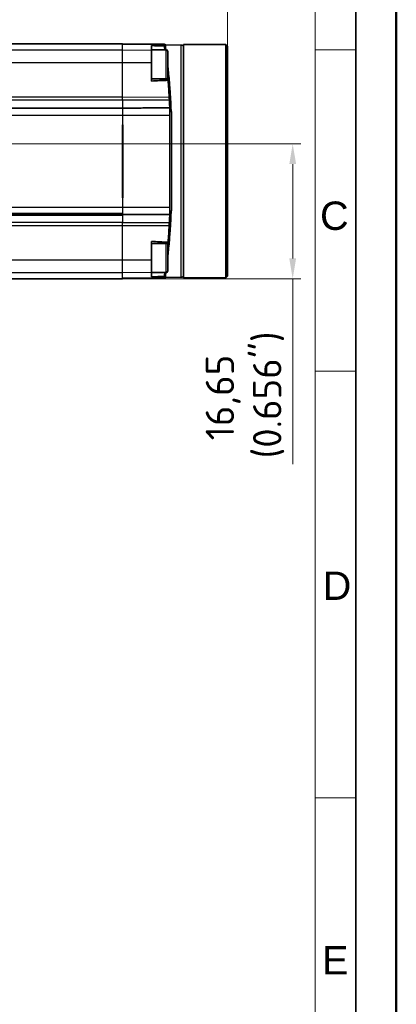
# Model space of a CAD drawing. Header units: millimetres. Extents: x 0 to 420, y 0 to 297.
# Tile 31 of 46: x 374 to 420, y 70 to 192. Entities that reach past the tile are written whole.
import ezdxf

# ---------------------------------------------------------------- set-up
doc = ezdxf.new("R2010")
doc.units = ezdxf.units.MM
doc.layers.get('0').update_dxf_attribs({"lineweight": 25})
for name, color, linetype, lineweight in [('001', 7, 'Continuous', 50), ('Bemaßung (ISO)', 7, 'Continuous', 18), ('Rahmen (ISO)', 7, 'Continuous', 70), ('Sichtbar (ISO)', 7, 'Continuous', 35), ('Sichtbar schmal (ISO)', 7, 'Continuous', 25)]:
    doc.layers.add(name, color=color, linetype=linetype, lineweight=lineweight)
doc.layers.add('Symbole(DIN)', color=3, linetype='Continuous', lineweight=25, true_color=0x00ff00)
doc.styles.add('Aktuell-DIN', font='arial.ttf')
doc.styles.add('Notiztext (DIN)', font='isocpeur.ttf')
doc.dimstyles.new('Standard (DIN)', dxfattribs={"dimtxt": 3.5, "dimasz": 2.5, "dimexe": 1, "dimexo": 0, "dimgap": 0.7, "dimtad": 1, "dimtoh": 1, "dimrnd": 1e-08, "dimtxsty": 'Notiztext (DIN)', "dimcen": 0.09, "dimdle": 10, "dimclrd": 256, "dimclre": 256, "dimclrt": 256, "dimazin": 2, "dimtfac": 0.514286, "dimtdec": 4, "dimtmove": 0, "dimatfit": 3, "dimfxl": 1, "dimtolj": 1, "dimlwd": -1, "dimlwe": -1, "dimarcsym": 0})

# ---------------------------------------------------------------- blocks, each defined once
blk = doc.blocks.new('*D24')
at = {"layer": 'Bemaßung (ISO)', "transparency": 16777216}
for p, q in [((363.9, 176.57), (408.22, 176.57)), ((407.22, 174.07), (407.22, 162.42)), ((386.2, 159.92), (408.22, 159.92)), ((407.22, 159.92), (407.22, 137.04))]:
    blk.add_line(p, q, dxfattribs=at)
for points in [[(406.8, 174.07), (407.64, 174.07), (407.22, 176.57)], [(406.8, 162.42), (407.64, 162.42), (407.22, 159.92)]]:
    blk.add_solid(points, dxfattribs=at)
at = {"layer": 'Defpoints', "color": 0, "transparency": 16777216}
for p in [(363.9, 176.57), (386.2, 159.92), (407.22, 159.92)]:
    blk.add_point(p, dxfattribs=at)
at = {"layer": 'Bemaßung (ISO)', "transparency": 16777216, "insert": (396.49, 137.74), "char_height": 3.5, "attachment_point": 1, "rotation": 90, "style": 'Notiztext (DIN)'}
blk.add_mtext('\\A1;{ }16,65{\\P(0.656")}', dxfattribs=at)
blk = doc.blocks.new('*D25')
at = {"layer": 'Bemaßung (ISO)', "transparency": 16777216}
for p, q in [((358.4, 183.07), (358.4, 196.36)), ((399.17, 188.62), (399.17, 196.36)), ((360.9, 195.36), (396.67, 195.36))]:
    blk.add_line(p, q, dxfattribs=at)
for points in [[(360.9, 195.77), (360.9, 194.94), (358.4, 195.36)], [(396.67, 195.77), (396.67, 194.94), (399.17, 195.36)]]:
    blk.add_solid(points, dxfattribs=at)
at = {"layer": 'Defpoints', "color": 0, "transparency": 16777216}
for p in [(399.17, 195.36), (399.17, 188.62), (358.4, 183.07)]:
    blk.add_point(p, dxfattribs=at)
at = {"layer": 'Bemaßung (ISO)', "transparency": 16777216, "insert": (371.61, 206.09), "char_height": 3.5, "attachment_point": 1, "style": 'Notiztext (DIN)'}
blk.add_mtext('\\A1;{ }40,8{ \\P(1.382")}', dxfattribs=at)
blk = doc.blocks.new('Ränder Basler-A3')
at = {"layer": '001'}
blk.add_line((420, 297), (420, 0), dxfattribs=at)
at = {"layer": '001', "color": 7, "linetype": 'Continuous', "lineweight": 35}
blk.add_line((415, 292), (415, 5), dxfattribs=at)
at = {"layer": '001', "color": 7, "linetype": 'Continuous', "lineweight": 18}
blk.add_line((410, 287), (410, 5), dxfattribs=at)
at = {"layer": 'Rahmen (ISO)', "color": 7, "linetype": 'Continuous', "lineweight": 18}
for p, q in [((415, 188.16), (410, 188.16)), ((415, 148.5), (410, 148.5)), ((415, 95.83), (410, 95.83))]:
    blk.add_line(p, q, dxfattribs=at)
at = {"layer": 'Symbole(DIN)', "color": 250, "true_color": 0x3f3f3f, "char_height": 3.5, "attachment_point": 4, "style": 'Aktuell-DIN'}
for s, insert in [('\\fArial|b0|i0;C', (410.59, 167.67)), ('\\fArial|b0|i0;D', (410.92, 122.02)), ('\\fArial|b0|i0;E', (410.84, 75.79))]:
    blk.add_mtext(s, dxfattribs=dict(at, insert=insert))

msp = doc.modelspace()

# ---------------------------------------------------------------- linework, layer by layer
at = {"layer": 'Sichtbar (ISO)'}
for p, q in [((291.205, 188.923), (386.205, 188.923)), ((386.205, 188.923), (386.205, 188.863)), ((389.805, 188.691), (389.805, 188.114)), ((390.788, 188.863), (391.359, 188.856)), ((391.358, 188.863), (390.788, 188.863)), ((393.47, 188.758), (391.539, 188.791)), ((393.765, 160.023), (393.765, 188.823)), ((393.765, 188.823), (398.975, 188.823)), ((398.975, 160.023), (398.975, 188.823)), ((399.175, 188.623), (398.975, 188.823)), ((399.175, 188.623), (399.175, 160.223)), ((391.605, 188.173), (389.805, 188.173)), ((389.805, 188.114), (389.805, 186.598)), ((391.805, 187.973), (391.805, 184.583)), ((389.805, 186.598), (389.805, 184.322)), ((363.405, 180.985), (386.205, 180.985)), ((392.053, 180.113), (392.053, 180.639)), ((392.053, 168.733), (392.053, 180.113)), ((386.205, 169.923), (386.205, 178.923)), ((386.205, 178.923), (386.255, 178.923)), ((386.255, 178.923), (386.255, 169.923)), ((386.255, 169.923), (386.205, 169.923)), ((291.205, 167.861), (386.205, 167.861)), ((386.205, 167.761), (364.56, 167.761)), ((386.205, 167.998), (386.205, 167.861)), ((386.205, 167.861), (386.205, 167.761)), ((392.053, 168.207), (392.053, 168.733)), ((389.805, 164.524), (389.805, 162.249)), ((391.805, 164.263), (391.805, 160.873)), ((389.805, 162.249), (389.805, 160.733)), ((389.805, 160.733), (389.805, 160.156)), ((391.605, 160.673), (389.805, 160.673)), ((311.705, 159.923), (386.205, 159.923)), ((386.205, 159.983), (386.205, 159.923)), ((390.788, 159.983), (391.359, 159.991)), ((390.788, 159.983), (391.358, 159.983)), ((393.47, 160.089), (391.539, 160.055)), ((393.765, 160.023), (398.975, 160.023)), ((399.175, 160.223), (398.975, 160.023))]:
    msp.add_line(p, q, dxfattribs=at)
for centre, radius, start, end in [((391.542, 188.991), 0.2, 219.81893, 269), ((393.465, 188.458), 0.3, 0, 89), ((391.605, 187.973), 0.2, 0, 90), ((289.18, 176.053), 103, 3.16799, 3.30421), ((372.053, 180.639), 20, 1.03979, 3.16799), ((372.053, 168.207), 20, 356.83201, 358.96021), ((289.18, 172.794), 103, 356.69579, 356.83201), ((391.605, 160.873), 0.2, 270, 0), ((391.542, 159.855), 0.2, 91, 140.18107), ((393.465, 160.389), 0.3, 271, 0)]:
    msp.add_arc(centre, radius, start, end, dxfattribs=at)
for points, weights in [([(390.788, 188.863), (390.788, 188.863), (386.205, 188.863)], [1.00195671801, 1.00195671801, 1]), ([(386.205, 159.983), (390.788, 159.983), (390.788, 159.983)], [1, 1.00195671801, 1.00195671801])]:
    msp.add_rational_spline(points, weights, degree=2, dxfattribs=at)
for points, degree in [([(389.805, 188.691), (390.271, 188.679), (390.896, 188.667), (391.386, 188.658)], 3), ([(391.359, 188.856), (391.359, 188.856), (391.359, 188.858), (391.358, 188.863)], 3), ([(391.386, 188.658), (391.368, 188.792), (391.359, 188.856), (391.359, 188.856)], 3), ([(391.805, 184.832), (391.812, 184.745), (391.819, 184.661), (391.826, 184.583)], 3), ([(389.805, 184.603), (390.479, 184.596), (391.152, 184.589), (391.826, 184.583)], 3), ([(391.84, 184.411), (391.215, 184.394), (390.381, 184.366), (389.805, 184.322)], 3), ([(391.987, 182.345), (391.945, 183.032), (391.896, 183.722), (391.84, 184.411)], 3), ([(392.009, 181.989), (392.002, 182.106), (391.995, 182.225), (391.987, 182.345)], 3), ([(386.205, 180.985), (389.098, 180.994), (392.05, 181.002)], 2), ([(386.205, 167.861), (389.098, 167.853), (392.05, 167.844)], 2), ([(391.987, 166.501), (391.995, 166.621), (392.002, 166.74), (392.009, 166.857)], 3), ([(391.84, 164.435), (391.896, 165.125), (391.945, 165.814), (391.987, 166.501)], 3), ([(389.805, 164.524), (390.381, 164.481), (391.215, 164.452), (391.84, 164.435)], 3), ([(391.826, 164.264), (391.152, 164.257), (390.479, 164.25), (389.805, 164.243)], 3), ([(391.826, 164.264), (391.819, 164.185), (391.812, 164.102), (391.805, 164.014)], 3), ([(391.386, 160.189), (390.896, 160.18), (390.271, 160.168), (389.805, 160.156)], 3), ([(391.358, 159.983), (391.359, 159.988), (391.359, 159.991), (391.359, 159.991)], 3), ([(391.359, 159.991), (391.359, 159.991), (391.368, 160.055), (391.386, 160.189)], 3)]:
    msp.add_open_spline(points, degree=degree, dxfattribs=at)
for points, knots in [([(391.389, 188.863), (391.389, 188.863), (391.389, 188.863), (391.389, 188.863), (391.389, 188.863), (391.388, 188.863), (391.388, 188.863), (391.383, 188.863), (391.369, 188.863), (391.36, 188.863), (391.358, 188.863), (391.358, 188.863)], [-0.16687028, -0.16687028, -0.16687028, -0.16687028, -0.16328395, -0.16328395, -0.15669863, -0.15669863, -0.14311359, -0.14311359, -0.03850672, -0.03850672, 0, 0, 0, 0]), ([(391.386, 188.658), (391.389, 188.634), (391.393, 188.605), (391.403, 188.529), (391.409, 188.478), (391.423, 188.372), (391.43, 188.317), (391.441, 188.232), (391.445, 188.202), (391.449, 188.173)], [0.022310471, 0.022310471, 0.022310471, 0.022310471, 0.034901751, 0.034901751, 0.051939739, 0.051939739, 0.06849074, 0.06849074, 0.077714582, 0.077714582, 0.077714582, 0.077714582]), ([(391.826, 184.583), (391.826, 184.583), (391.826, 184.58), (391.827, 184.57), (391.828, 184.561), (391.829, 184.55)], [0.022227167, 0.022227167, 0.022227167, 0.022227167, 0.030577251, 0.030577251, 0.039563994, 0.039563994, 0.039563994, 0.039563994]), ([(391.829, 184.55), (391.831, 184.528), (391.833, 184.497), (391.838, 184.443), (391.839, 184.427), (391.84, 184.411)], [0.000458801, 0.000458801, 0.000458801, 0.000458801, 0.017595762, 0.017595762, 0.023732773, 0.023732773, 0.023732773, 0.023732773]), ([(392.053, 180.639), (392.053, 180.73), (392.052, 180.82), (392.051, 180.94), (392.05, 180.971), (392.05, 181.002)], [0.99079288, 0.99079288, 0.99079288, 0.99079288, 1.01750739, 1.01750739, 1.027281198, 1.027281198, 1.027281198, 1.027281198]), ([(392.05, 167.844), (392.05, 167.875), (392.051, 167.907), (392.052, 168.026), (392.053, 168.116), (392.053, 168.207)], [0.851083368, 0.851083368, 0.851083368, 0.851083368, 0.860857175, 0.860857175, 0.887571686, 0.887571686, 0.887571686, 0.887571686]), ([(391.829, 164.297), (391.828, 164.281), (391.827, 164.271), (391.826, 164.265), (391.826, 164.264), (391.826, 164.264)], [0.004631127, 0.004631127, 0.004631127, 0.004631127, 0.016703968, 0.016703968, 0.021950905, 0.021950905, 0.021950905, 0.021950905]), ([(391.84, 164.435), (391.839, 164.416), (391.837, 164.397), (391.833, 164.345), (391.83, 164.316), (391.829, 164.297)], [0.026411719, 0.026411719, 0.026411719, 0.026411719, 0.033955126, 0.033955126, 0.049696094, 0.049696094, 0.049696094, 0.049696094]), ([(391.449, 160.673), (391.443, 160.627), (391.436, 160.578), (391.423, 160.472), (391.415, 160.414), (391.402, 160.31), (391.395, 160.263), (391.389, 160.212), (391.387, 160.2), (391.386, 160.189)], [0.012444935, 0.012444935, 0.012444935, 0.012444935, 0.020618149, 0.020618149, 0.03045675, 0.03045675, 0.040109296, 0.040109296, 0.043289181, 0.043289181, 0.043289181, 0.043289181]), ([(391.358, 159.983), (391.358, 159.983), (391.365, 159.983), (391.376, 159.983), (391.382, 159.983), (391.386, 159.983), (391.387, 159.983), (391.388, 159.983), (391.388, 159.983), (391.389, 159.983), (391.389, 159.983), (391.389, 159.983), (391.389, 159.983), (391.389, 159.983)], [-0.32837237, -0.32837237, -0.32837237, -0.32837237, -0.25674754, -0.25674754, -0.20323677, -0.20323677, -0.18370727, -0.18370727, -0.17417761, -0.17417761, -0.16844015, -0.16844015, -0.16686948, -0.16686948, -0.16686948, -0.16686948])]:
    msp.add_open_spline(points, degree=3, knots=knots, dxfattribs=at)
at = {"layer": 'Sichtbar schmal (ISO)'}
for p, q in [((386.205, 188.159), (386.205, 188.863)), ((393.47, 160.089), (393.47, 188.758)), ((291.205, 188.159), (386.205, 188.159)), ((386.205, 186.608), (386.205, 188.159)), ((386.205, 188.159), (389.805, 188.114)), ((391.605, 184.585), (391.605, 188.173)), ((291.205, 186.608), (386.205, 186.608)), ((386.205, 182.352), (386.205, 186.608)), ((386.205, 186.608), (389.805, 186.598)), ((362.126, 182.352), (386.205, 182.352)), ((386.205, 181.989), (386.205, 182.352)), ((386.205, 182.352), (391.987, 182.345)), ((362.489, 181.989), (386.205, 181.989)), ((386.205, 181.989), (386.205, 180.985)), ((386.205, 181.989), (392.009, 181.989)), ((363.405, 180.113), (386.205, 180.113)), ((386.205, 180.985), (386.205, 180.113)), ((386.205, 180.113), (386.205, 178.923)), ((386.205, 180.113), (392.053, 180.113)), ((392.25, 180.554), (392.25, 168.292)), ((386.205, 169.923), (386.205, 168.733)), ((291.205, 168.733), (386.205, 168.733)), ((291.205, 167.998), (386.205, 167.998)), ((386.205, 168.733), (386.205, 167.998)), ((386.205, 168.733), (392.053, 168.733)), ((386.205, 167.761), (386.205, 166.857)), ((386.205, 166.857), (364.56, 166.857)), ((386.205, 166.494), (386.205, 166.857)), ((386.205, 166.857), (392.009, 166.857)), ((364.56, 166.494), (386.205, 166.494)), ((386.205, 166.494), (391.987, 166.501)), ((386.205, 162.238), (386.205, 166.494)), ((391.605, 160.673), (391.605, 164.261)), ((291.205, 162.238), (386.205, 162.238)), ((386.205, 162.238), (389.805, 162.249)), ((386.205, 160.688), (386.205, 162.238)), ((291.205, 160.688), (386.205, 160.688)), ((386.205, 160.688), (389.805, 160.733)), ((386.205, 159.983), (386.205, 160.688))]:
    msp.add_line(p, q, dxfattribs=at)
for centre, major_axis, ratio, start_param, end_param in [((392.028, 184.566), (-0.199, -0.016), 0.6946921, 0, 1.4958688), ((392.222, 181.756), (-0.2, -0.011), 0.5024446, 0, 1.5255208), ((392.253, 180.639), (-0.2, 0), 0.4270657, 0, 1.553343), ((392.253, 168.207), (-0.2, 0), 0.4270657, 4.7298423, 6.2831853), ((392.222, 167.091), (-0.2, 0.011), 0.5024446, 4.7576645, 6.2831853), ((392.028, 164.28), (-0.199, 0.016), 0.6946921, 4.7873165, 6.2831853)]:
    msp.add_ellipse(centre, major_axis=major_axis, ratio=ratio, start_param=start_param, end_param=end_param, dxfattribs=at)
for points, knots in [([(391.622, 188.172), (391.62, 188.193), (391.617, 188.212), (391.566, 188.603), (391.539, 188.791), (391.539, 188.791)], [0.73354581, 0.73354581, 0.73354581, 0.73354581, 0.75455669, 0.75455669, 1.16052243, 1.16052243, 1.16052243, 1.16052243]), ([(392.025, 184.427), (391.967, 185.111), (391.906, 185.735), (391.833, 186.414), (391.819, 186.544), (391.805, 186.669)], [0, 0, 0, 0, 0.29021411, 0.29021411, 0.36242191, 0.36242191, 0.36242191, 0.36242191]), ([(392.219, 181.655), (392.209, 181.83), (392.199, 182.004), (392.176, 182.371), (392.164, 182.564), (392.143, 182.872), (392.135, 182.989), (392.123, 183.163), (392.119, 183.221), (392.108, 183.37), (392.101, 183.46), (392.084, 183.694), (392.073, 183.835), (392.049, 184.128), (392.037, 184.279), (392.025, 184.427)], [0, 0, 0, 0, 0.06180119, 0.06180119, 0.13243111, 0.13243111, 0.17657482, 0.17657482, 0.19864667, 0.19864667, 0.23396163, 0.23396163, 0.29046557, 0.29046557, 0.35314963, 0.35314963, 0.35314963, 0.35314963]), ([(392.25, 180.554), (392.25, 180.687), (392.248, 180.819), (392.243, 181.069), (392.24, 181.186), (392.232, 181.376), (392.229, 181.448), (392.224, 181.565), (392.221, 181.61), (392.219, 181.655)], [0, 0, 0, 0, 0.04478919, 0.04478919, 0.08516255, 0.08516255, 0.11039589, 0.11039589, 0.12616674, 0.12616674, 0.12616674, 0.12616674]), ([(392.219, 167.191), (392.226, 167.319), (392.232, 167.447), (392.241, 167.693), (392.244, 167.811), (392.248, 168.003), (392.248, 168.077), (392.249, 168.199), (392.25, 168.246), (392.25, 168.292)], [0, 0, 0, 0, 0.04478919, 0.04478919, 0.08516255, 0.08516255, 0.11039589, 0.11039589, 0.12616674, 0.12616674, 0.12616674, 0.12616674]), ([(392.025, 164.419), (392.049, 164.715), (392.074, 165.023), (392.119, 165.632), (392.14, 165.93), (392.173, 166.427), (392.185, 166.622), (392.204, 166.942), (392.212, 167.066), (392.219, 167.191)], [0, 0, 0, 0, 0.12536812, 0.12536812, 0.238376, 0.238376, 0.30900593, 0.30900593, 0.35314963, 0.35314963, 0.35314963, 0.35314963]), ([(391.805, 162.177), (391.819, 162.302), (391.833, 162.433), (391.906, 163.111), (391.967, 163.735), (392.025, 164.419)], [1.959291, 1.959291, 1.959291, 1.959291, 2.03149879, 2.03149879, 2.3217129, 2.3217129, 2.3217129, 2.3217129]), ([(391.539, 160.055), (391.539, 160.056), (391.566, 160.243), (391.617, 160.634), (391.62, 160.654), (391.622, 160.674)], [1.16119047, 1.16119047, 1.16119047, 1.16119047, 1.56715621, 1.56715621, 1.58816709, 1.58816709, 1.58816709, 1.58816709])]:
    msp.add_open_spline(points, degree=3, knots=knots, dxfattribs=at)

# ---------------------------------------------------------------- block references
msp.add_blockref('Ränder Basler-A3', (0, 0))

# ---------------------------------------------------------------- dimensions: what is measured, and where the dimension line sits
at = {"layer": 'Bemaßung (ISO)'}
dim = msp.add_linear_dim(base=(399.175, 195.358), p1=(358.405, 183.073), p2=(399.175, 188.623), text='{ }<>{ \\P(1.382")}', dimstyle='Standard (DIN)', override={"dimtoh": 0, "dimdec": 1, "dimtp": 0, "dimtm": 0, "dimtdec": 4, "dimtofl": 0, "dimatfit": 1, "dimtvp": -0.25}, dxfattribs=at)
dim.commit()
dim.dimension.update_dxf_attribs({"geometry": '*D25', "text_midpoint": (378.79, 195.358), "dimtype": 160})
dim = msp.add_linear_dim(base=(407.22, 159.923), p1=(363.905, 176.573), p2=(386.205, 159.923), angle=90, text='{ }<>{\\P(0.656")}', dimstyle='Standard (DIN)', override={"dimtoh": 0, "dimdec": 2, "dimtp": 0, "dimtm": 0, "dimtdec": 4, "dimtofl": 0, "dimatfit": 2, "dimtvp": -0.25}, dxfattribs=at)
dim.commit()
dim.dimension.update_dxf_attribs({"geometry": '*D24', "text_midpoint": (407.22, 145.266), "dimtype": 160})

doc.saveas('drawing.dxf')
